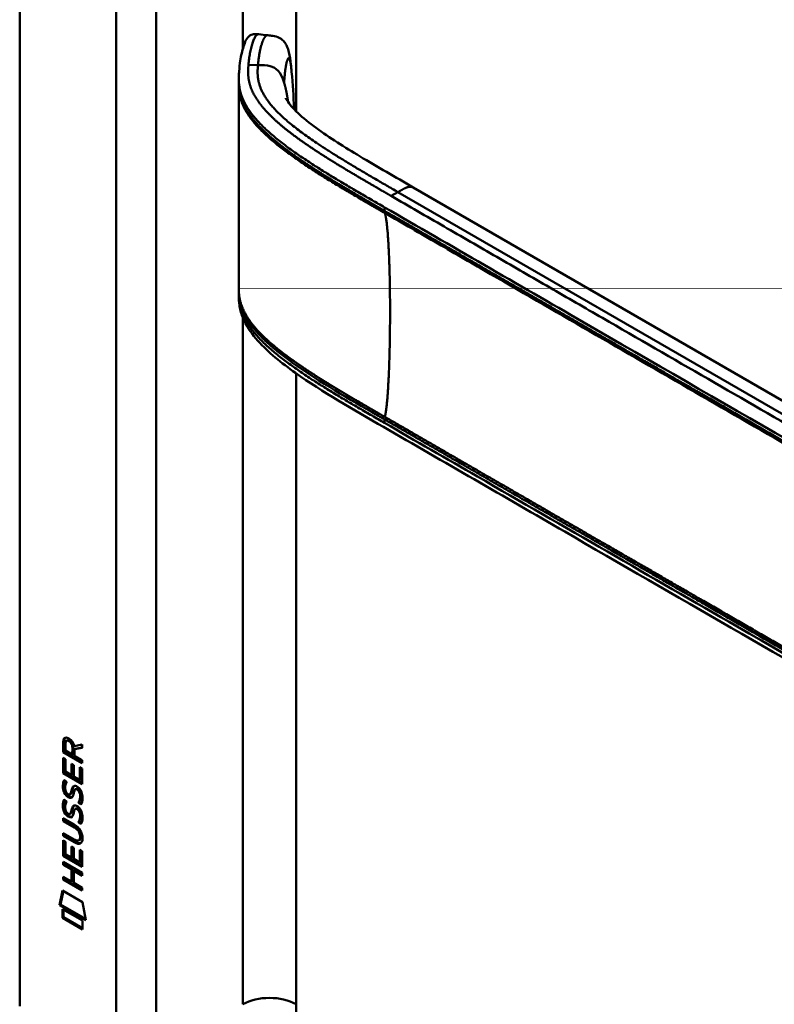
# Model space of a CAD drawing. Header units: millimetres. Extents: x 20 to 833, y 20 to 574.
# Tile 2 of 9: x 159 to 191, y 88 to 129. Entities that reach past the tile are written whole.
import ezdxf

# ---------------------------------------------------------------- set-up
doc = ezdxf.new("R2010")
doc.units = ezdxf.units.MM
doc.header["$LTSCALE"] = 2
doc.layers.add('Sichtbare Kanten(DIN)', color=7, linetype='Continuous', lineweight=50)
doc.layers.add('Sichtbare tangentiale Kanten(DIN)', color=7, linetype='Continuous', lineweight=50)

msp = doc.modelspace()

# ---------------------------------------------------------------- linework, layer by layer
at = {"layer": 'Sichtbare Kanten(DIN)'}
for p, q in [((158.641, 87.489), (158.641, 150.01)), ((167.945, 126.686), (167.945, 126.831)), ((170.322, 123.741), (170.322, 123.741)), ((170.321, 123.508), (170.321, 123.508)), ((207.112, 103.911), (175.345, 122.252)), ((167.945, 117.685), (167.945, 117.824)), ((160.49, 98.703), (160.533, 98.727)), ((160.49, 98.274), (160.49, 98.703)), ((160.532, 98.299), (160.533, 98.727)), ((160.634, 98.757), (160.676, 98.781)), ((160.49, 98.274), (160.532, 98.299)), ((161.298, 97.807), (160.49, 98.274)), ((161.298, 97.856), (160.532, 98.299)), ((160.589, 98.632), (160.588, 98.342)), ((160.588, 98.342), (160.876, 98.175)), ((160.876, 98.175), (160.877, 98.465)), ((160.919, 98.2), (160.919, 98.49)), ((160.96, 98.534), (161.299, 98.597)), ((161.298, 98.456), (160.975, 98.396)), ((160.975, 98.396), (161.018, 98.42)), ((160.975, 98.396), (160.975, 98.118)), ((161.298, 98.472), (161.018, 98.42)), ((161.299, 98.597), (161.298, 98.456)), ((160.489, 97.383), (160.489, 98.037)), ((160.489, 98.037), (160.588, 97.98)), ((160.531, 97.407), (160.532, 98.013)), ((160.588, 97.98), (160.588, 97.449)), ((160.876, 98.175), (160.919, 98.2)), ((160.975, 98.118), (161.298, 97.931)), ((161.298, 97.931), (161.298, 97.807)), ((160.489, 97.383), (160.531, 97.407)), ((161.297, 96.964), (160.531, 97.407)), ((160.588, 97.449), (160.841, 97.303)), ((160.841, 97.775), (160.939, 97.718)), ((160.841, 97.303), (160.841, 97.775)), ((160.883, 97.327), (160.883, 97.75)), ((160.939, 97.718), (160.939, 97.246)), ((161.199, 97.633), (161.298, 97.576)), ((161.199, 97.095), (161.199, 97.633)), ((161.241, 97.12), (161.242, 97.609)), ((161.298, 97.576), (161.297, 96.915)), ((161.297, 96.915), (160.489, 97.383)), ((160.537, 97.102), (160.633, 97.014)), ((160.841, 97.303), (160.883, 97.327)), ((160.939, 97.246), (161.199, 97.095)), ((161.199, 97.095), (161.241, 97.12)), ((160.593, 96.635), (160.595, 96.628)), ((161.009, 96.7), (161.052, 96.725)), ((161.083, 96.688), (161.08, 96.69)), ((161.083, 96.688), (161.125, 96.713)), ((161.125, 96.713), (161.122, 96.715)), ((160.537, 96.271), (160.633, 96.183)), ((160.775, 96.481), (160.817, 96.506)), ((160.778, 96.483), (160.82, 96.507)), ((160.786, 96.491), (160.789, 96.495)), ((160.829, 96.516), (160.832, 96.52)), ((161.137, 96.14), (161.18, 96.164)), ((160.592, 95.804), (160.594, 95.797)), ((161.009, 95.869), (161.051, 95.893)), ((161.082, 95.857), (161.079, 95.859)), ((161.082, 95.857), (161.125, 95.881)), ((161.125, 95.881), (161.121, 95.883)), ((160.487, 95.35), (160.488, 95.473)), ((160.487, 95.35), (160.53, 95.374)), ((160.96, 95.077), (160.487, 95.35)), ((160.488, 95.473), (160.953, 95.204)), ((160.53, 95.374), (160.53, 95.448)), ((161.002, 95.101), (160.53, 95.374)), ((160.774, 95.65), (160.817, 95.674)), ((160.777, 95.652), (160.819, 95.676)), ((160.786, 95.66), (160.789, 95.664)), ((160.828, 95.685), (160.831, 95.688)), ((161.137, 95.308), (161.179, 95.333)), ((160.486, 93.877), (160.487, 94.532)), ((160.487, 94.718), (160.487, 94.841)), ((160.487, 94.841), (160.959, 94.568)), ((160.487, 94.718), (160.529, 94.743)), ((160.953, 94.449), (160.487, 94.718)), ((160.487, 94.532), (160.585, 94.475)), ((160.529, 94.743), (160.53, 94.817)), ((160.995, 94.473), (160.529, 94.743)), ((160.529, 93.902), (160.529, 94.507)), ((160.585, 94.475), (160.585, 93.943)), ((161.154, 94.528), (161.196, 94.552)), ((161.209, 94.677), (161.209, 94.68)), ((161.251, 94.701), (161.251, 94.704)), ((160.838, 94.269), (160.937, 94.212)), ((160.838, 93.797), (160.838, 94.269)), ((160.881, 93.822), (160.881, 94.245)), ((160.937, 94.212), (160.937, 93.74)), ((161.197, 93.59), (161.197, 94.128)), ((161.197, 94.128), (161.295, 94.071)), ((161.239, 93.614), (161.239, 94.103)), ((161.295, 94.071), (161.295, 93.41)), ((160.486, 93.877), (160.529, 93.902)), ((161.295, 93.41), (160.486, 93.877)), ((161.295, 93.459), (160.529, 93.902)), ((160.585, 93.943), (160.838, 93.797)), ((160.838, 93.797), (160.881, 93.822)), ((160.937, 93.74), (161.197, 93.59)), ((160.486, 93.618), (161.294, 93.151)), ((160.486, 93.495), (160.486, 93.618)), ((160.486, 93.495), (160.528, 93.52)), ((160.837, 93.292), (160.486, 93.495)), ((160.528, 93.52), (160.528, 93.594)), ((160.88, 93.317), (160.528, 93.52)), ((160.837, 93.292), (160.88, 93.317)), ((160.837, 92.784), (160.837, 93.292)), ((160.879, 92.808), (160.88, 93.317)), ((160.938, 93.234), (160.981, 93.258)), ((160.938, 93.234), (160.938, 92.725)), ((161.294, 93.028), (160.938, 93.234)), ((161.294, 93.077), (160.981, 93.258)), ((161.197, 93.59), (161.239, 93.614)), ((160.485, 92.864), (160.485, 92.987)), ((160.485, 92.987), (160.837, 92.784)), ((160.485, 92.864), (160.528, 92.888)), ((161.294, 92.396), (160.485, 92.864)), ((160.528, 92.888), (160.528, 92.962)), ((161.294, 92.445), (160.528, 92.888)), ((160.837, 92.784), (160.879, 92.808)), ((161.294, 93.151), (161.294, 93.028)), ((160.335, 91.782), (160.465, 92.404)), ((160.378, 91.807), (160.498, 92.385)), ((160.465, 92.404), (161.315, 91.912)), ((160.938, 92.725), (161.294, 92.519)), ((161.294, 92.519), (161.294, 92.396)), ((160.335, 91.782), (160.378, 91.807)), ((161.443, 91.142), (160.335, 91.782)), ((161.434, 91.196), (160.378, 91.807)), ((160.465, 91.241), (160.465, 91.614)), ((160.465, 91.614), (161.313, 91.124)), ((160.507, 91.266), (160.508, 91.589)), ((161.315, 91.912), (161.443, 91.142)), ((160.465, 91.241), (160.507, 91.266)), ((161.313, 90.751), (160.465, 91.241)), ((161.313, 90.8), (160.507, 91.266)), ((161.313, 91.124), (161.313, 90.751))]:
    msp.add_line(p, q, dxfattribs=at)
for centre, major_axis, ratio, start_param, end_param in [((160.922, 98.187), (-0.285, 0.572), 0.301873, 5.854438, 6.827182), ((160.964, 98.211), (-0.285, 0.572), 0.301873, 5.854438, 6.301654), ((160.528, 98.388), (-0.033, -0.522), 0.855294, 1.909162, 2.739969), ((160.951, 97.444), (0.278, 0.917), 0.281235, 2.669751, 2.730711), ((160.804, 96.773), (0.059, 0.299), 0.72217, 2.211263, 2.671556), ((160.896, 96.245), (0.145, 0.462), 0.615043, 5.609575, 6.130963), ((160.939, 96.269), (0.145, 0.462), 0.615043, 5.609575, 6.130963), ((160.77, 96.509), (0.0248, 0.0325), 0.583914, 4.30859, 4.616668), ((160.812, 96.534), (0.0248, 0.0325), 0.583914, 4.30859, 4.616668), ((160.975, 96.679), (0.304, 0.982), 0.270347, 2.690551, 2.749692), ((160.805, 95.943), (0.062, 0.301), 0.723088, 2.219923, 2.677754), ((160.896, 95.414), (0.145, 0.462), 0.615351, 5.608827, 6.13052), ((160.939, 95.439), (0.145, 0.462), 0.615351, 5.608827, 6.13052), ((160.769, 95.678), (0.0248, 0.0325), 0.583914, 4.30859, 4.616668), ((160.812, 95.702), (0.0248, 0.0325), 0.583914, 4.30859, 4.616668), ((159.872, 94.301), (1.39, 0.562), 0.642557, 6.029314, 6.747778), ((159.873, 96.601), (1.354, -2.201), 0.216413, 5.902022, 6.620361), ((154.581, 104.982), (6.576, -10.453), 0.079405, 6.133619, 6.408552), ((159.916, 96.626), (1.354, -2.201), 0.216413, 5.902022, 6.233391), ((154.623, 105.006), (6.576, -10.453), 0.079405, 6.280171, 6.408552)]:
    msp.add_ellipse(centre, major_axis=major_axis, ratio=ratio, start_param=start_param, end_param=end_param, dxfattribs=at)
for points, knots in [([(167.945, 126.836), (167.945, 126.838), (167.945, 126.84), (167.945, 126.844), (167.945, 126.846), (167.945, 126.851), (167.945, 126.853), (167.945, 126.86), (167.945, 126.864), (167.945, 126.875), (167.945, 126.882), (167.945, 126.901), (167.945, 126.913), (167.946, 126.952), (167.947, 126.977), (167.95, 127.064), (167.954, 127.122), (167.971, 127.335), (167.988, 127.482), (168.043, 127.848), (168.088, 128.057), (168.209, 128.432), (168.271, 128.595), (168.447, 128.716), (168.479, 128.734), (168.55, 128.753), (168.581, 128.759), (168.636, 128.762), (168.654, 128.762), (168.7, 128.76), (168.728, 128.758), (168.77, 128.754), (168.784, 128.753), (168.797, 128.751)], [0, 0, 0, 0, 0.001569, 0.001569, 0.003147, 0.003147, 0.005201, 0.005201, 0.008328, 0.008328, 0.01379, 0.01379, 0.024705, 0.024705, 0.049763, 0.049763, 0.11504, 0.11504, 0.298469, 0.298469, 0.573964, 0.573964, 0.877184, 0.877184, 0.934523, 0.934523, 0.968928, 0.968928, 0.984706, 0.984706, 1.005854, 1.005854, 1.016125, 1.016125, 1.016125, 1.016125]), ([(169.179, 128.71), (169.248, 128.703), (169.32, 128.696), (169.484, 128.669), (169.578, 128.643), (169.7, 128.581), (169.737, 128.558), (169.819, 128.494), (169.861, 128.449), (169.933, 128.352), (169.962, 128.298), (170.024, 128.162), (170.05, 128.077), (170.111, 127.826), (170.135, 127.654), (170.168, 127.369), (170.179, 127.264), (170.189, 127.157)], [0, 0, 0, 0, 0.0534376, 0.0534376, 0.1246135, 0.1246135, 0.1574788, 0.1574788, 0.2050781, 0.2050781, 0.2564778, 0.2564778, 0.333476, 0.333476, 0.4828411, 0.4828411, 0.5674864, 0.5674864, 0.5674864, 0.5674864]), ([(169.938, 126.041), (169.938, 126.041), (169.938, 126.04), (169.942, 126.03), (169.952, 126.01), (170, 125.925), (170.059, 125.837), (170.22, 125.64), (170.327, 125.527), (170.672, 125.2), (170.943, 124.983), (171.802, 124.357), (172.442, 123.958), (173.831, 123.124), (174.588, 122.689), (175.345, 122.252)], [1.383881, 1.383881, 1.383881, 1.383881, 1.40702, 1.40702, 1.490707, 1.490707, 1.658973, 1.658973, 1.845829, 1.845829, 2.202824, 2.202824, 2.909708, 2.909708, 3.711729, 3.711729, 3.711729, 3.711729]), ([(167.945, 117.835), (167.945, 117.853), (167.945, 117.873), (167.945, 117.907), (167.945, 117.922), (167.945, 117.935)], [0, 0, 0, 0, 0.01672054, 0.01672054, 0.03004235, 0.03004235, 0.03004235, 0.03004235]), ([(210.07, 91.306), (200.642, 96.75), (191.214, 102.193), (179.22, 109.118), (176.653, 110.599), (172.804, 112.823), (171.505, 113.56), (169.756, 114.799), (169.196, 115.245), (168.52, 116.002), (168.318, 116.281), (168.102, 116.739), (168.043, 116.904), (167.985, 117.165), (167.97, 117.256), (167.955, 117.399), (167.951, 117.449), (167.947, 117.526), (167.947, 117.553), (167.946, 117.596), (167.945, 117.611), (167.945, 117.635), (167.945, 117.643), (167.945, 117.657), (167.945, 117.662), (167.945, 117.67), (167.945, 117.673), (167.945, 117.677), (167.945, 117.679), (167.945, 117.682), (167.945, 117.683), (167.945, 117.685)], [0.000012, 0.000012, 0.000012, 0.000012, 10, 10, 12.721815, 12.721815, 14.083382, 14.083382, 14.788117, 14.788117, 15.165559, 15.165559, 15.364309, 15.364309, 15.466235, 15.466235, 15.51796, 15.51796, 15.544267, 15.544267, 15.557804, 15.557804, 15.564928, 15.564928, 15.568801, 15.568801, 15.570957, 15.570957, 15.572137, 15.572137, 15.573377, 15.573377, 15.573377, 15.573377]), ([(161.209, 94.68), (161.209, 94.695), (161.208, 94.711), (161.203, 94.758), (161.197, 94.79), (161.176, 94.851), (161.163, 94.879), (161.129, 94.933), (161.109, 94.958), (161.047, 95.02), (161.002, 95.052), (160.96, 95.077)], [0, 0, 0, 0, 0.0140042, 0.0140042, 0.0408947, 0.0408947, 0.0643904, 0.0643904, 0.0888755, 0.0888755, 0.1341356, 0.1341356, 0.1341356, 0.1341356]), ([(161.251, 94.704), (161.251, 94.719), (161.25, 94.735), (161.246, 94.782), (161.239, 94.814), (161.218, 94.876), (161.205, 94.903), (161.171, 94.957), (161.151, 94.982), (161.09, 95.045), (161.045, 95.076), (161.002, 95.101)], [0, 0, 0, 0, 0.0140042, 0.0140042, 0.0408947, 0.0408947, 0.0643904, 0.0643904, 0.0888755, 0.0888755, 0.1341356, 0.1341356, 0.1341356, 0.1341356])]:
    msp.add_open_spline(points, degree=3, knots=knots, dxfattribs=at)
for points, degree in [([(168.797, 128.751), (168.923, 128.737), (169.049, 128.724), (169.176, 128.71)], 3), ([(170.189, 127.157), (170.24, 126.627), (170.269, 126.114), (170.288, 125.616)], 3), ([(167.945, 126.586), (167.945, 126.619), (167.945, 126.654), (167.945, 126.687)], 3), ([(167.945, 117.938), (167.948, 120.871), (167.948, 123.808), (167.945, 126.587)], 3), ([(170.288, 125.616), (170.289, 125.601), (170.29, 125.585), (170.29, 125.57)], 3), ([(167.945, 117.935), (167.945, 117.936), (167.945, 117.936), (167.945, 117.937), (167.945, 117.937), (167.945, 117.938)], 5), ([(167.945, 117.685), (167.945, 117.685), (167.945, 117.685), (167.945, 117.685)], 3), ([(160.49, 98.703), (160.494, 98.845), (160.56, 98.958), (160.733, 98.857)], 3), ([(160.533, 98.727), (160.535, 98.796), (160.551, 98.857), (160.586, 98.892)], 3), ([(160.877, 98.465), (160.877, 98.554), (160.852, 98.675), (160.734, 98.743)], 3), ([(160.919, 98.49), (160.919, 98.579), (160.894, 98.699), (160.777, 98.767)], 3), ([(160.481, 96.914), (160.486, 96.957), (160.497, 97.017), (160.517, 97.062)], 3), ([(160.517, 97.062), (160.523, 97.075), (160.537, 97.102), (160.537, 97.102)], 3), ([(160.523, 96.939), (160.528, 96.98), (160.539, 97.038), (160.558, 97.083)], 3), ([(160.633, 97.014), (160.633, 97.014), (160.599, 96.927), (160.589, 96.888)], 3), ([(160.503, 96.639), (160.477, 96.733), (160.469, 96.814), (160.481, 96.914)], 3), ([(160.661, 96.398), (160.598, 96.445), (160.533, 96.53), (160.503, 96.639)], 3), ([(160.545, 96.664), (160.519, 96.757), (160.511, 96.838), (160.523, 96.939)], 3), ([(160.703, 96.422), (160.64, 96.469), (160.575, 96.554), (160.545, 96.664)], 3), ([(160.589, 96.888), (160.571, 96.816), (160.57, 96.743), (160.586, 96.663)], 3), ([(160.789, 96.495), (160.809, 96.52), (160.825, 96.564), (160.841, 96.635)], 3), ([(160.832, 96.52), (160.851, 96.544), (160.867, 96.588), (160.883, 96.659)], 3), ([(160.841, 96.635), (160.864, 96.741), (160.893, 96.794), (160.933, 96.825)], 3), ([(160.883, 96.659), (160.905, 96.756), (160.93, 96.808), (160.964, 96.84)], 3), ([(160.933, 96.825), (160.959, 96.846), (160.996, 96.849), (161.047, 96.827)], 3), ([(160.95, 96.587), (160.948, 96.579), (160.937, 96.531), (160.937, 96.53)], 3), ([(161.003, 96.696), (160.983, 96.678), (160.966, 96.643), (160.95, 96.587)], 3), ([(161.08, 96.69), (161.045, 96.71), (161.024, 96.712), (161.003, 96.696)], 3), ([(161.047, 96.827), (161.128, 96.793), (161.208, 96.714), (161.263, 96.579)], 3), ([(161.122, 96.715), (161.091, 96.732), (161.071, 96.736), (161.052, 96.725)], 3), ([(161.24, 96.305), (161.26, 96.403), (161.26, 96.493), (161.23, 96.575)], 3), ([(161.263, 96.579), (161.294, 96.502), (161.31, 96.422), (161.309, 96.333)], 3), ([(160.48, 96.083), (160.485, 96.125), (160.497, 96.186), (160.517, 96.231)], 3), ([(160.517, 96.231), (160.522, 96.244), (160.537, 96.271), (160.537, 96.271)], 3), ([(160.522, 96.107), (160.527, 96.149), (160.539, 96.207), (160.558, 96.252)], 3), ([(160.633, 96.183), (160.633, 96.183), (160.599, 96.096), (160.589, 96.056)], 3), ([(160.653, 96.525), (160.695, 96.482), (160.748, 96.463), (160.778, 96.483)], 3), ([(160.704, 96.368), (160.676, 96.385), (160.67, 96.391), (160.661, 96.398)], 3), ([(160.747, 96.393), (160.718, 96.41), (160.712, 96.415), (160.703, 96.422)], 3), ([(160.882, 96.385), (160.849, 96.335), (160.794, 96.315), (160.704, 96.368)], 3), ([(160.865, 96.364), (160.835, 96.356), (160.796, 96.363), (160.747, 96.393)], 3), ([(160.817, 96.506), (160.818, 96.506), (160.819, 96.507), (160.82, 96.507)], 3), ([(160.937, 96.53), (160.921, 96.461), (160.904, 96.417), (160.882, 96.385)], 3), ([(161.137, 96.14), (161.137, 96.14), (161.181, 96.198), (161.198, 96.281)], 3), ([(161.242, 96.051), (161.236, 96.056), (161.137, 96.14), (161.137, 96.14)], 3), ([(161.18, 96.164), (161.18, 96.164), (161.223, 96.222), (161.24, 96.305)], 3), ([(161.264, 96.093), (161.234, 96.118), (161.18, 96.164), (161.18, 96.164)], 3), ([(161.198, 96.281), (161.217, 96.378), (161.217, 96.469), (161.187, 96.55)], 3), ([(161.305, 96.249), (161.297, 96.146), (161.252, 96.064), (161.242, 96.051)], 3), ([(161.309, 96.333), (161.309, 96.306), (161.308, 96.279), (161.305, 96.249)], 3), ([(160.502, 95.808), (160.476, 95.901), (160.468, 95.982), (160.48, 96.083)], 3), ([(160.66, 95.566), (160.597, 95.613), (160.532, 95.698), (160.502, 95.808)], 3), ([(160.544, 95.832), (160.519, 95.926), (160.511, 96.007), (160.522, 96.107)], 3), ([(160.703, 95.591), (160.639, 95.638), (160.574, 95.723), (160.544, 95.832)], 3), ([(160.589, 96.056), (160.571, 95.984), (160.569, 95.912), (160.585, 95.832)], 3), ([(160.789, 95.664), (160.808, 95.688), (160.824, 95.733), (160.84, 95.804)], 3), ([(160.831, 95.688), (160.851, 95.713), (160.867, 95.757), (160.882, 95.828)], 3), ([(160.84, 95.804), (160.864, 95.91), (160.893, 95.962), (160.933, 95.994)], 3), ([(160.882, 95.828), (160.904, 95.924), (160.93, 95.976), (160.964, 96.009)], 3), ([(160.933, 95.994), (160.959, 96.015), (160.996, 96.017), (161.047, 95.996)], 3), ([(160.95, 95.756), (160.948, 95.747), (160.936, 95.7), (160.936, 95.699)], 3), ([(161.002, 95.864), (160.982, 95.847), (160.965, 95.812), (160.95, 95.756)], 3), ([(161.079, 95.859), (161.045, 95.879), (161.023, 95.88), (161.002, 95.864)], 3), ([(161.047, 95.996), (161.128, 95.961), (161.208, 95.882), (161.263, 95.747)], 3), ([(161.121, 95.883), (161.091, 95.901), (161.07, 95.904), (161.051, 95.893)], 3), ([(161.24, 95.474), (161.259, 95.572), (161.259, 95.662), (161.229, 95.744)], 3), ([(161.263, 95.747), (161.294, 95.67), (161.309, 95.59), (161.309, 95.502)], 3), ([(160.652, 95.694), (160.694, 95.65), (160.747, 95.631), (160.777, 95.652)], 3), ([(160.704, 95.537), (160.675, 95.554), (160.669, 95.559), (160.66, 95.566)], 3), ([(160.746, 95.561), (160.718, 95.578), (160.712, 95.584), (160.703, 95.591)], 3), ([(160.881, 95.553), (160.849, 95.504), (160.794, 95.484), (160.704, 95.537)], 3), ([(160.865, 95.533), (160.834, 95.525), (160.796, 95.532), (160.746, 95.561)], 3), ([(160.817, 95.674), (160.818, 95.675), (160.819, 95.675), (160.819, 95.676)], 3), ([(160.936, 95.699), (160.921, 95.63), (160.903, 95.586), (160.881, 95.553)], 3), ([(161.137, 95.308), (161.137, 95.308), (161.18, 95.366), (161.197, 95.449)], 3), ([(161.241, 95.22), (161.235, 95.225), (161.137, 95.308), (161.137, 95.308)], 3), ([(161.179, 95.333), (161.179, 95.333), (161.223, 95.391), (161.24, 95.474)], 3), ([(161.264, 95.261), (161.233, 95.287), (161.179, 95.333), (161.179, 95.333)], 3), ([(161.197, 95.449), (161.217, 95.547), (161.217, 95.637), (161.187, 95.719)], 3), ([(161.305, 95.418), (161.296, 95.315), (161.251, 95.233), (161.241, 95.22)], 3), ([(161.309, 95.502), (161.309, 95.474), (161.307, 95.447), (161.305, 95.418)], 3)]:
    msp.add_open_spline(points, degree=degree, dxfattribs=at)
at = {"layer": 'Sichtbare tangentiale Kanten(DIN)'}
for p, q in [((168.117, 149.439), (168.117, 128.139)), ((170.379, 149.439), (170.379, 125.479)), ((162.743, 85.448), (162.743, 147.316)), ((164.44, 147.316), (164.44, 85.448)), ((168.76, 127.447), (168.356, 127.459)), ((170.321, 123.742), (170.321, 123.742)), ((170.307, 123.518), (170.307, 123.518)), ((170.379, 123.701), (170.379, 123.701)), ((170.379, 123.467), (170.379, 123.467)), ((174.703, 122.052), (174.417, 121.887)), ((174.703, 122.052), (208.886, 102.317)), ((174.137, 121.402), (174.137, 121.253)), ((168.117, 117.101), (168.117, 117.101)), ((168.117, 116.848), (168.117, 116.848)), ((168.117, 116.718), (168.117, 87.571)), ((170.379, 114.699), (170.379, 114.699)), ((170.379, 114.358), (170.379, 87.571)), ((174.137, 112.4), (174.137, 112.251)), ((160.734, 98.743), (160.777, 98.767)), ((160.877, 98.465), (160.919, 98.49)), ((160.517, 97.062), (160.556, 97.085)), ((160.481, 96.914), (160.523, 96.939)), ((160.503, 96.639), (160.545, 96.664)), ((160.841, 96.635), (160.883, 96.659)), ((160.933, 96.825), (160.953, 96.837)), ((161.08, 96.69), (161.122, 96.715)), ((161.187, 96.55), (161.23, 96.575)), ((160.517, 96.231), (160.556, 96.253)), ((160.661, 96.398), (160.703, 96.422)), ((160.704, 96.368), (160.747, 96.393)), ((160.786, 96.491), (160.829, 96.516)), ((160.789, 96.495), (160.832, 96.52)), ((161.198, 96.281), (161.24, 96.305)), ((160.48, 96.083), (160.522, 96.107)), ((160.502, 95.808), (160.544, 95.832)), ((160.84, 95.804), (160.882, 95.828)), ((160.933, 95.994), (160.952, 96.005)), ((161.079, 95.859), (161.121, 95.883)), ((161.187, 95.719), (161.229, 95.744)), ((160.66, 95.566), (160.703, 95.591)), ((160.704, 95.537), (160.746, 95.561)), ((160.786, 95.66), (160.828, 95.685)), ((160.789, 95.664), (160.831, 95.688)), ((161.197, 95.449), (161.24, 95.474)), ((160.96, 95.077), (161.002, 95.101)), ((160.953, 94.449), (160.995, 94.473)), ((161.209, 94.68), (161.251, 94.704)), ((161.209, 94.677), (161.251, 94.701))]:
    msp.add_line(p, q, dxfattribs=at)
for points, degree, knots in [([(168.356, 127.459), (168.36, 127.499), (168.364, 127.54), (168.369, 127.58), (168.373, 127.621), (168.378, 127.661), (168.383, 127.702), (168.394, 127.782), (168.406, 127.862), (168.42, 127.94), (168.434, 128.018), (168.45, 128.093), (168.467, 128.165), (168.484, 128.237), (168.503, 128.305), (168.523, 128.368), (168.543, 128.431), (168.565, 128.489), (168.588, 128.539), (168.612, 128.589), (168.636, 128.632), (168.661, 128.666), (168.686, 128.7), (168.712, 128.725), (168.739, 128.738), (168.758, 128.749), (168.778, 128.753), (168.797, 128.751)], 3, [0, 0, 0, 0, 0.0545224, 0.0545224, 0.0545224, 0.1094403, 0.1094403, 0.1094403, 0.2192761, 0.2192761, 0.2192761, 0.3291119, 0.3291119, 0.3291119, 0.4389477, 0.4389477, 0.4389477, 0.5487835, 0.5487835, 0.5487835, 0.6586193, 0.6586193, 0.6586193, 0.7684551, 0.7684551, 0.7684551, 0.8493921, 0.8493921, 0.8493921, 0.8493921]), ([(169.871, 126.692), (169.878, 126.849), (169.903, 127.151), (169.954, 127.519), (170.028, 127.794), (170.099, 127.763), (170.143, 127.561), (170.171, 127.345), (170.186, 127.197), (170.189, 127.157)], 5, [0, 0, 0, 0, 0, 0, 0.1666667, 0.3333333, 0.5, 0.6666667, 0.7253325, 0.7253325, 0.7253325, 0.7253325, 0.7253325, 0.7253325]), ([(174.417, 121.887), (174.416, 121.888), (174.309, 121.95), (174.095, 122.073), (173.776, 122.258), (173.351, 122.504), (172.826, 122.812), (172.307, 123.122), (171.797, 123.435), (171.296, 123.753), (170.809, 124.078), (170.338, 124.412), (169.89, 124.756), (169.474, 125.111), (169.103, 125.476), (168.786, 125.853), (168.541, 126.243), (168.4, 126.601), (168.341, 126.924), (168.336, 127.169), (168.346, 127.334), (168.353, 127.417), (168.356, 127.459)], 5, [0, 0, 0, 0, 0, 0, 0.001502, 0.189898, 0.378295, 0.566691, 0.755088, 0.943484, 1.131881, 1.320277, 1.508674, 1.697071, 1.885467, 2.073864, 2.26226, 2.450657, 2.639053, 2.82745, 2.921648, 3.016242, 3.016242, 3.016242, 3.016242, 3.016242, 3.016242]), ([(169.87, 126.694), (169.726, 127.162), (169.531, 127.342), (169.275, 127.403), (169.125, 127.439), (168.953, 127.441), (168.76, 127.447)], 3, [0.7543035, 0.7543035, 0.7543035, 0.7543035, 0.9087791, 0.9087791, 0.9087791, 1, 1, 1, 1]), ([(167.945, 126.836), (167.945, 126.796), (167.946, 126.756), (167.948, 126.716), (167.955, 126.572), (167.978, 126.427), (168.017, 126.284), (168.056, 126.14), (168.112, 125.998), (168.183, 125.858), (168.254, 125.717), (168.341, 125.579), (168.439, 125.444), (168.538, 125.309), (168.648, 125.177), (168.767, 125.048), (168.886, 124.919), (169.015, 124.792), (169.15, 124.668), (169.286, 124.544), (169.428, 124.422), (169.576, 124.302), (169.723, 124.183), (169.876, 124.065), (170.032, 123.95), (170.188, 123.835), (170.348, 123.721), (170.51, 123.61), (170.672, 123.498), (170.837, 123.388), (171.003, 123.28), (171.17, 123.171), (171.339, 123.064), (171.509, 122.958), (171.679, 122.852), (171.85, 122.746), (172.023, 122.642), (172.196, 122.537), (172.369, 122.433), (172.544, 122.33), (172.719, 122.226), (172.894, 122.123), (173.071, 122.02), (173.247, 121.917), (173.424, 121.815), (173.601, 121.712), (173.779, 121.609), (173.958, 121.505), (174.137, 121.402)], 3, [0.136841, 0.136841, 0.136841, 0.136841, 0.188962, 0.188962, 0.188962, 0.377359, 0.377359, 0.377359, 0.565755, 0.565755, 0.565755, 0.754152, 0.754152, 0.754152, 0.942549, 0.942549, 0.942549, 1.130945, 1.130945, 1.130945, 1.319342, 1.319342, 1.319342, 1.507738, 1.507738, 1.507738, 1.696135, 1.696135, 1.696135, 1.884531, 1.884531, 1.884531, 2.072928, 2.072928, 2.072928, 2.261324, 2.261324, 2.261324, 2.449721, 2.449721, 2.449721, 2.638118, 2.638118, 2.638118, 2.826514, 2.826514, 2.826514, 3.016411, 3.016411, 3.016411, 3.016411]), ([(174.137, 121.253), (174.031, 121.314), (173.817, 121.438), (173.497, 121.623), (173.07, 121.87), (172.54, 122.181), (172.015, 122.495), (171.496, 122.813), (170.988, 123.136), (170.493, 123.467), (170.016, 123.805), (169.563, 124.154), (169.139, 124.515), (168.756, 124.892), (168.426, 125.284), (168.152, 125.717), (168.009, 126.083), (167.956, 126.371), (167.945, 126.573), (167.945, 126.686)], 5, [0, 0, 0, 0, 0, 0, 0.188639, 0.377647, 0.566655, 0.755663, 0.944671, 1.133679, 1.322688, 1.511696, 1.700704, 1.889712, 2.07872, 2.267728, 2.456736, 2.645744, 2.888525, 2.888525, 2.888525, 2.888525, 2.888525, 2.888525]), ([(167.947, 126.586), (167.948, 126.399), (167.969, 126.21), (168.021, 126.025), (168.061, 125.881), (168.119, 125.739), (168.191, 125.6), (168.263, 125.461), (168.35, 125.325), (168.448, 125.191), (168.547, 125.058), (168.657, 124.927), (168.776, 124.8), (168.895, 124.672), (169.023, 124.547), (169.157, 124.424), (169.292, 124.302), (169.433, 124.181), (169.58, 124.063), (169.726, 123.945), (169.877, 123.829), (170.033, 123.715), (170.188, 123.601), (170.347, 123.488), (170.509, 123.377), (170.671, 123.266), (170.836, 123.156), (171.003, 123.047), (171.171, 122.938), (171.34, 122.831), (171.511, 122.724), (171.682, 122.617), (171.855, 122.511), (172.029, 122.406), (172.203, 122.301), (172.378, 122.196), (172.554, 122.092), (172.73, 121.988), (172.907, 121.884), (173.084, 121.781), (173.261, 121.677), (173.439, 121.574), (173.617, 121.471), (173.795, 121.368), (173.972, 121.266), (174.15, 121.163)], 3, [0.127337, 0.127337, 0.127337, 0.127337, 0.368934, 0.368934, 0.368934, 0.557942, 0.557942, 0.557942, 0.74695, 0.74695, 0.74695, 0.935958, 0.935958, 0.935958, 1.124966, 1.124966, 1.124966, 1.313974, 1.313974, 1.313974, 1.502983, 1.502983, 1.502983, 1.691991, 1.691991, 1.691991, 1.880999, 1.880999, 1.880999, 2.070007, 2.070007, 2.070007, 2.259015, 2.259015, 2.259015, 2.448023, 2.448023, 2.448023, 2.637031, 2.637031, 2.637031, 2.826039, 2.826039, 2.826039, 3.014705, 3.014705, 3.014705, 3.014705]), ([(210.296, 101.172), (210.295, 101.173), (210.292, 101.175), (210.288, 101.177), (208.809, 102.031), (207.31, 102.897), (204.316, 104.625), (202.819, 105.489), (199.831, 107.215), (198.337, 108.077), (195.348, 109.803), (193.853, 110.666), (190.862, 112.393), (189.366, 113.257), (186.375, 114.983), (184.881, 115.846), (182.641, 117.139), (181.894, 117.57), (180.4, 118.433), (179.652, 118.865), (178.156, 119.728), (177.407, 120.161), (175.911, 121.025), (175.163, 121.456), (174.417, 121.887)], 3, [0, 0, 0, 0, 0.003774, 0.003774, 0.003774, 1.589417, 1.589417, 3.175061, 3.175061, 4.760704, 4.760704, 6.346347, 6.346347, 7.93199, 7.93199, 9.517633, 9.517633, 10.310454, 10.310454, 11.103276, 11.103276, 11.896097, 11.896097, 12.687417, 12.687417, 12.687417, 12.687417]), ([(174.137, 121.402), (176.953, 119.776), (179.777, 118.146), (182.59, 116.522), (188.369, 113.186), (194.16, 109.842), (199.94, 106.505), (201.803, 105.429), (203.667, 104.353), (205.533, 103.276), (207.033, 102.41), (208.537, 101.542), (210.016, 100.687)], 3, [23.229983, 23.229983, 23.229983, 23.229983, 26.216835, 26.216835, 26.216835, 32.351591, 32.351591, 32.351591, 34.327983, 34.327983, 34.327983, 35.917386, 35.917386, 35.917386, 35.917386]), ([(210.018, 100.537), (210.016, 100.538), (209.127, 101.052), (207.335, 102.086), (204.632, 103.647), (201.047, 105.716), (196.563, 108.305), (192.076, 110.896), (187.592, 113.485), (183.556, 115.815), (179.967, 117.887), (177.276, 119.441), (175.483, 120.476), (174.586, 120.994), (174.137, 121.253)], 5, [20.643738, 20.643738, 20.643738, 20.643738, 20.643738, 20.643738, 20.647429, 22.23307, 23.81871, 25.404351, 26.989992, 28.575633, 30.161274, 31.746914, 32.539735, 33.332924, 33.332924, 33.332924, 33.332924, 33.332924, 33.332924]), ([(174.15, 121.163), (174.898, 120.732), (175.645, 120.3), (177.14, 119.437), (177.887, 119.005), (180.13, 117.711), (181.625, 116.847), (184.615, 115.121), (186.11, 114.258), (189.099, 112.532), (190.594, 111.669), (193.584, 109.943), (195.08, 109.079), (198.07, 107.353), (199.564, 106.49), (202.553, 104.765), (204.048, 103.902), (207.044, 102.172), (208.547, 101.304), (210.029, 100.448)], 3, [3.014705, 3.014705, 3.014705, 3.014705, 3.807868, 3.807868, 4.600688, 4.600688, 6.186329, 6.186329, 7.77197, 7.77197, 9.357611, 9.357611, 10.943251, 10.943251, 12.528892, 12.528892, 14.114533, 14.114533, 15.703149, 15.703149, 15.703149, 15.703149]), ([(174.15, 112.504), (174.045, 112.565), (173.835, 112.686), (173.52, 112.869), (173.1, 113.112), (172.578, 113.418), (172.06, 113.726), (171.55, 114.039), (171.048, 114.356), (170.56, 114.68), (170.088, 115.011), (169.638, 115.351), (169.215, 115.704), (168.752, 116.144), (168.327, 116.65), (168.071, 117.104), (167.965, 117.495), (167.945, 117.802), (167.945, 117.935)], 5, [33.332646, 33.332646, 33.332646, 33.332646, 33.332646, 33.332646, 33.518349, 33.704249, 33.89015, 34.07605, 34.26195, 34.447851, 34.633751, 34.819651, 35.005551, 35.191452, 35.377352, 35.563252, 35.935053, 36.22227, 36.22227, 36.22227, 36.22227, 36.22227, 36.22227]), ([(174.137, 112.251), (174.136, 112.252), (174.134, 112.252), (174.133, 112.253), (173.955, 112.356), (173.778, 112.458), (173.601, 112.561), (173.423, 112.664), (173.247, 112.766), (173.07, 112.869), (172.894, 112.972), (172.719, 113.075), (172.544, 113.178), (172.369, 113.282), (172.195, 113.386), (172.023, 113.491), (171.85, 113.595), (171.678, 113.7), (171.508, 113.807), (171.338, 113.913), (171.17, 114.02), (171.003, 114.129), (170.837, 114.237), (170.672, 114.347), (170.51, 114.459), (170.348, 114.57), (170.188, 114.683), (170.032, 114.799), (169.876, 114.914), (169.723, 115.032), (169.575, 115.151), (169.428, 115.271), (169.285, 115.393), (169.15, 115.517), (169.015, 115.641), (168.886, 115.767), (168.767, 115.897), (168.648, 116.026), (168.537, 116.158), (168.439, 116.293), (168.341, 116.428), (168.254, 116.566), (168.183, 116.707), (168.112, 116.847), (168.056, 116.989), (168.017, 117.133), (167.977, 117.276), (167.955, 117.421), (167.948, 117.565), (167.946, 117.605), (167.945, 117.645), (167.945, 117.685)], 3, [0, 0, 0, 0, 0.001502, 0.001502, 0.001502, 0.189909, 0.189909, 0.189909, 0.378317, 0.378317, 0.378317, 0.566725, 0.566725, 0.566725, 0.755132, 0.755132, 0.755132, 0.94354, 0.94354, 0.94354, 1.131948, 1.131948, 1.131948, 1.320355, 1.320355, 1.320355, 1.508763, 1.508763, 1.508763, 1.697171, 1.697171, 1.697171, 1.885578, 1.885578, 1.885578, 2.073986, 2.073986, 2.073986, 2.262394, 2.262394, 2.262394, 2.450801, 2.450801, 2.450801, 2.639209, 2.639209, 2.639209, 2.827616, 2.827616, 2.827616, 2.879592, 2.879592, 2.879592, 2.879592]), ([(167.946, 117.835), (167.949, 117.551), (168.001, 117.262), (168.122, 116.986), (168.216, 116.77), (168.347, 116.561), (168.503, 116.358), (168.604, 116.228), (168.715, 116.1), (168.835, 115.975), (168.954, 115.85), (169.082, 115.727), (169.216, 115.607), (169.35, 115.487), (169.49, 115.369), (169.635, 115.253), (169.78, 115.137), (169.93, 115.023), (170.083, 114.911), (171.155, 114.125), (172.387, 113.413), (173.612, 112.704), (173.787, 112.602), (173.962, 112.501), (174.137, 112.4)], 3, [0.135406, 0.135406, 0.135406, 0.135406, 0.50459, 0.50459, 0.50459, 0.793433, 0.793433, 0.793433, 0.979333, 0.979333, 0.979333, 1.165233, 1.165233, 1.165233, 1.351134, 1.351134, 1.351134, 1.537034, 1.537034, 1.537034, 2.838336, 2.838336, 2.838336, 3.024121, 3.024121, 3.024121, 3.024121]), ([(210.031, 91.788), (210.029, 91.789), (209.14, 92.303), (207.347, 93.338), (204.645, 94.898), (201.059, 96.968), (196.576, 99.556), (192.088, 102.148), (187.604, 104.736), (183.569, 107.066), (179.98, 109.138), (177.289, 110.692), (175.496, 111.728), (174.598, 112.245), (174.15, 112.504)], 5, [20.643505, 20.643505, 20.643505, 20.643505, 20.643505, 20.643505, 20.647304, 22.232947, 23.81859, 25.404233, 26.989877, 28.57552, 30.161163, 31.746806, 32.539627, 33.332646, 33.332646, 33.332646, 33.332646, 33.332646, 33.332646]), ([(174.138, 112.4), (174.138, 112.4), (174.586, 112.141), (175.483, 111.623), (177.276, 110.588), (179.967, 109.034), (183.556, 106.962), (187.592, 104.632), (192.076, 102.043), (196.563, 99.452), (201.048, 96.863), (204.634, 94.793), (207.336, 93.233), (209.127, 92.199), (210.016, 91.685)], 5, [0, 0, 0, 0, 0, 0, 0.000115, 0.792936, 1.585758, 3.171401, 4.757044, 6.342687, 7.92833, 9.513973, 11.099617, 12.688168, 12.688168, 12.688168, 12.688168, 12.688168, 12.688168]), ([(210.016, 91.536), (208.519, 92.401), (207.027, 93.262), (205.532, 94.125), (200.059, 97.285), (194.587, 100.444), (189.109, 103.607), (185.431, 105.73), (181.764, 107.848), (178.084, 109.972), (176.769, 110.731), (175.451, 111.492), (174.137, 112.251)], 3, [0, 0, 0, 0, 1.585642, 1.585642, 1.585642, 7.391542, 7.391542, 7.391542, 11.290432, 11.290432, 11.290432, 12.683632, 12.683632, 12.683632, 12.683632]), ([(170.379, 87.571), (170.379, 87.494), (170.379, 87.417), (170.379, 87.34), (170.38, 87.293), (170.38, 87.246), (170.38, 87.199), (170.38, 87.175), (170.38, 87.152), (170.381, 87.128), (170.381, 87.081), (170.382, 87.034), (170.382, 86.986), (170.383, 86.961), (170.383, 86.936), (170.384, 86.911), (170.384, 86.886), (170.385, 86.861), (170.385, 86.835), (170.386, 86.785), (170.388, 86.734), (170.39, 86.682), (170.393, 86.579), (170.398, 86.48), (170.404, 86.377), (170.404, 86.375), (170.404, 86.372), (170.405, 86.37), (170.417, 86.161), (170.436, 85.958), (170.463, 85.749), (170.464, 85.746), (170.464, 85.743), (170.465, 85.74), (170.492, 85.53), (170.529, 85.317), (170.576, 85.101), (170.576, 85.1), (170.576, 85.098), (170.577, 85.097), (170.625, 84.877), (170.684, 84.652), (170.754, 84.429), (170.824, 84.204), (170.907, 83.975), (171, 83.75), (171.094, 83.524), (171.2, 83.297), (171.314, 83.076), (171.429, 82.854), (171.554, 82.635), (171.687, 82.423), (171.819, 82.212), (171.96, 82.005), (172.108, 81.808), (172.255, 81.61), (172.409, 81.42), (172.567, 81.24), (172.725, 81.059), (172.889, 80.887), (173.055, 80.725), (173.056, 80.724), (173.057, 80.723), (173.058, 80.722), (173.222, 80.563), (173.391, 80.411), (173.56, 80.27), (173.562, 80.268), (173.563, 80.267), (173.565, 80.266), (173.732, 80.127), (173.899, 79.997), (174.069, 79.874), (174.071, 79.872), (174.074, 79.87), (174.077, 79.868), (174.244, 79.746), (174.411, 79.633), (174.585, 79.521), (174.587, 79.52), (174.589, 79.518), (174.592, 79.517), (174.678, 79.461), (174.761, 79.409), (174.846, 79.357), (174.934, 79.303), (175.021, 79.25), (175.108, 79.198), (175.28, 79.096), (175.452, 78.997), (175.623, 78.899)], 3, [0, 0, 0, 0, 0.070602, 0.070602, 0.070602, 0.113735, 0.113735, 0.113735, 0.135301, 0.135301, 0.135301, 0.178433, 0.178433, 0.178433, 0.201293, 0.201293, 0.201293, 0.224154, 0.224154, 0.224154, 0.269874, 0.269874, 0.269874, 0.359119, 0.359119, 0.359119, 0.361315, 0.361315, 0.361315, 0.541668, 0.541668, 0.541668, 0.544386, 0.544386, 0.544386, 0.726184, 0.726184, 0.726184, 0.727511, 0.727511, 0.727511, 0.9126, 0.9126, 0.9126, 1.099465, 1.099465, 1.099465, 1.287442, 1.287442, 1.287442, 1.475853, 1.475853, 1.475853, 1.663652, 1.663652, 1.663652, 1.851123, 1.851123, 1.851123, 2.038532, 2.038532, 2.038532, 2.039616, 2.039616, 2.039616, 2.224742, 2.224742, 2.224742, 2.226392, 2.226392, 2.226392, 2.408543, 2.408543, 2.408543, 2.411353, 2.411353, 2.411353, 2.591416, 2.591416, 2.591416, 2.593579, 2.593579, 2.593579, 2.682838, 2.682838, 2.682838, 2.774621, 2.774621, 2.774621, 2.956127, 2.956127, 2.956127, 2.956127])]:
    msp.add_open_spline(points, degree=degree, knots=knots, dxfattribs=at)
for points, degree in [([(169.179, 128.71), (169.077, 128.72), (168.969, 128.583), (168.87, 128.297), (168.802, 127.891), (168.76, 127.447)], 5), ([(168.76, 127.447), (168.69, 126.702), (168.688, 125.794), (170.212, 124.645), (172.256, 123.465), (174.703, 122.052)], 5), ([(170.039, 125.871), (170.019, 126.013), (169.998, 126.146), (169.976, 126.272), (169.952, 126.389), (169.926, 126.499), (169.899, 126.599), (169.871, 126.692)], 7), ([(170.287, 125.617), (170.287, 125.601), (170.288, 125.586), (170.288, 125.57)], 3), ([(174.703, 122.052), (174.819, 122.119), (174.927, 122.181), (175.025, 122.236), (175.116, 122.278), (175.2, 122.299), (175.276, 122.292), (175.345, 122.252)], 7), ([(174.15, 112.504), (174.324, 113.306), (174.411, 115.604), (174.411, 118.365), (174.324, 120.562), (174.15, 121.163)], 5), ([(170.379, 87.571), (169.755, 87.932), (168.741, 87.932), (168.117, 87.571)], 3)]:
    msp.add_open_spline(points, degree=degree, dxfattribs=at)

doc.saveas('drawing.dxf')
